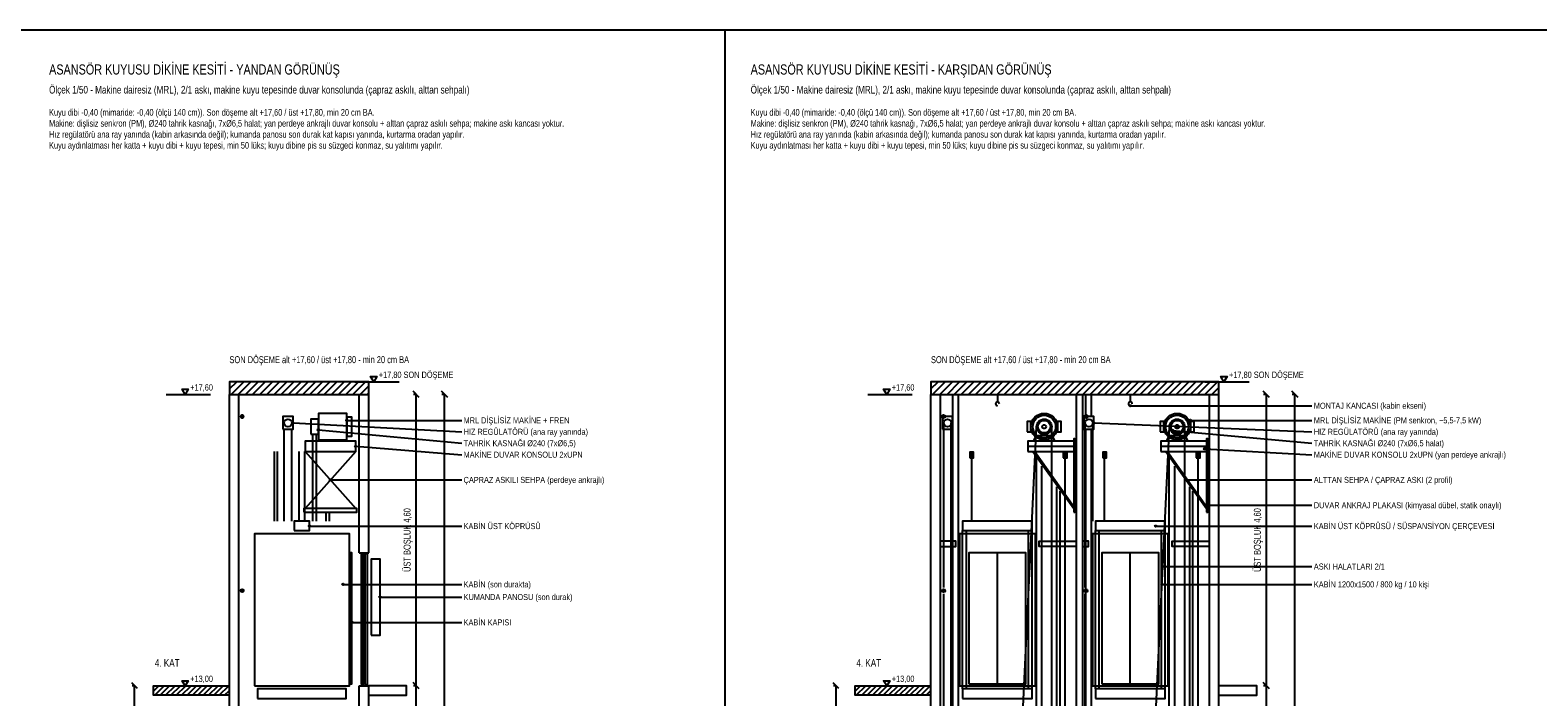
# Model space of a CAD drawing. Header units: centimetres. Extents: x 0 to 13234, y -30 to 2970.
# Tile 18 of 29: x 8726 to 11109, y 1918 to 2970. Entities that reach past the tile are written whole.
import ezdxf
from ezdxf.enums import TextEntityAlignment as Align

# ---------------------------------------------------------------- set-up
doc = ezdxf.new("R2010")
doc.units = ezdxf.units.CM
for name, color, linetype in [('ASN-BASLIK', 5, 'Continuous'), ('ASN-CERCEVE', 7, 'Continuous'), ('ASN-DUVAR', 7, 'Continuous'), ('ASN-ELEKTRIK', 3, 'Continuous'), ('ASN-HALAT', 6, 'Continuous'), ('ASN-KABIN', 5, 'Continuous'), ('ASN-KAPI', 3, 'Continuous'), ('ASN-KOT', 2, 'Continuous'), ('ASN-MOTOR', 6, 'Continuous'), ('ASN-OLCU', 3, 'Continuous'), ('ASN-RAY', 1, 'Continuous'), ('ASN-TARAMA', 8, 'Continuous'), ('ASN-UYARI', 1, 'Continuous'), ('ASN-YAZI', 4, 'Continuous')]:
    doc.layers.add(name, color=color, linetype=linetype)

msp = doc.modelspace()

# ---------------------------------------------------------------- linework, layer by layer
at = {"layer": 'ASN-CERCEVE'}
msp.add_line((9824.7, 0), (9824.7, 2970), dxfattribs=at)
for points in [[(0, 0), (13233.7, 0), (13233.7, 2970), (0, 2970)], [(100, 0), (13208.7, 0), (13208.7, 2970), (100, 2970)]]:
    msp.add_lwpolyline(points, close=True, dxfattribs=at)
at = {"layer": 'ASN-DUVAR'}
for p, q in [((9041.1, 595), (9041.1, 2395)), ((9056.1, 595), (9056.1, 2395)), ((9246.1, 2145), (9246.1, 2395)), ((9261.1, 2145), (9261.1, 2395)), ((10149.7, 595), (10149.7, 2395)), ((10164.7, 595), (10164.7, 2395)), ((10379.7, 595), (10379.7, 2395)), ((10389.7, 595), (10389.7, 2395)), ((10589.7, 595), (10589.7, 2395)), ((10604.7, 595), (10604.7, 2395)), ((9246.1, 2145), (9261.1, 2145)), ((9246.1, 1845), (9246.1, 1935)), ((9246.1, 1935), (9261.1, 1935)), ((9261.1, 1845), (9261.1, 1935))]:
    msp.add_line(p, q, dxfattribs=at)
for points in [[(9041.1, 2395), (9261.1, 2395), (9261.1, 2415), (9041.1, 2415)], [(10149.7, 2395), (10604.7, 2395), (10604.7, 2415), (10149.7, 2415)]]:
    msp.add_lwpolyline(points, close=True, dxfattribs=at)
for points in [[(9041.1, 1920), (8921.1, 1920), (8921.1, 1935), (9041.1, 1935)], [(9261.1, 1920), (9321.1, 1920), (9321.1, 1935), (9261.1, 1935)], [(10149.7, 1920), (10029.7, 1920), (10029.7, 1935), (10149.7, 1935)], [(10604.7, 1920), (10664.7, 1920), (10664.7, 1935), (10604.7, 1935)]]:
    msp.add_lwpolyline(points, dxfattribs=at)
at = {"layer": 'ASN-ELEKTRIK'}
for p, q in [((9059.4, 2358.3), (9062.8, 2361.7)), ((9059.4, 2361.7), (9062.8, 2358.3)), ((10168, 2358.3), (10171.4, 2361.7)), ((10168, 2361.7), (10171.4, 2358.3)), ((10393, 2358.3), (10396.4, 2361.7)), ((10393, 2361.7), (10396.4, 2358.3)), ((9059.4, 2083.3), (9062.8, 2086.7)), ((9059.4, 2086.7), (9062.8, 2083.3)), ((10168, 2083.3), (10171.4, 2086.7)), ((10168, 2086.7), (10171.4, 2083.3)), ((10393, 2083.3), (10396.4, 2086.7)), ((10393, 2086.7), (10396.4, 2083.3))]:
    msp.add_line(p, q, dxfattribs=at)
msp.add_lwpolyline([(9265.1, 2015), (9279.1, 2015), (9279.1, 2135), (9265.1, 2135)], close=True, dxfattribs=at)
for centre in [(9061.1, 2360), (10169.7, 2360), (10394.7, 2360), (9061.1, 2085), (10169.7, 2085), (10394.7, 2085)]:
    msp.add_circle(centre, 2.5, dxfattribs=at)
at = {"layer": 'ASN-HALAT'}
for p, q in [((9127.6, 2195), (9127.6, 2340)), ((9139.6, 2195), (9139.6, 2340)), ((10169.8, 2090), (10169.8, 2350)), ((10181.8, 635), (10181.8, 2350)), ((10295.3, 1902.4), (10316.6, 2344)), ((10340.6, 934.6), (10340.6, 2344)), ((10393.2, 2090), (10393.2, 2350)), ((10405.2, 2195), (10405.2, 2350)), ((10505.3, 1902.4), (10526.6, 2344)), ((10550.6, 934.6), (10550.6, 2344)), ((9172.6, 2195), (9172.6, 2332)), ((9178.6, 2195), (9178.6, 2332)), ((10214.1, 2195), (10214.1, 2305)), ((10361.8, 934.6), (10361.8, 2305)), ((10424.1, 2195), (10424.1, 2305)), ((10571.8, 934.6), (10571.8, 2305)), ((10169.8, 1790), (10169.8, 2080)), ((10393.2, 1790), (10393.2, 2080))]:
    msp.add_line(p, q, dxfattribs=at)
for points in [[(10211.1, 2295), (10217.1, 2295), (10217.1, 2304), (10211.1, 2304)], [(10358.8, 2295), (10364.8, 2295), (10364.8, 2304), (10358.8, 2304)], [(10421.1, 2295), (10427.1, 2295), (10427.1, 2304), (10421.1, 2304)], [(10568.8, 2295), (10574.8, 2295), (10574.8, 2304), (10568.8, 2304)]]:
    msp.add_lwpolyline(points, close=True, dxfattribs=at)
at = {"layer": 'ASN-KABIN'}
for p, q in [((10199.7, 1930), (10199.7, 2180)), ((10205.7, 1930), (10205.7, 2180)), ((10303.7, 1930), (10303.7, 2180)), ((10309.7, 1930), (10309.7, 2180)), ((10409.7, 1930), (10409.7, 2180)), ((10415.7, 1930), (10415.7, 2180)), ((10513.7, 1930), (10513.7, 2180)), ((10519.7, 1930), (10519.7, 2180))]:
    msp.add_line(p, q, dxfattribs=at)
for points in [[(9143.6, 2180), (9167.6, 2180), (9167.6, 2195), (9143.6, 2195)], [(10199.7, 2180), (10309.7, 2180), (10309.7, 2195), (10199.7, 2195)], [(10409.7, 2180), (10519.7, 2180), (10519.7, 2195), (10409.7, 2195)], [(9080.6, 1935), (9230.6, 1935), (9230.6, 2175), (9080.6, 2175)], [(10194.7, 1935), (10314.7, 1935), (10314.7, 2175), (10194.7, 2175)], [(10404.7, 1935), (10524.7, 1935), (10524.7, 2175), (10404.7, 2175)], [(9085.6, 1915), (9225.6, 1915), (9225.6, 1930), (9085.6, 1930)], [(10199.7, 1915), (10309.7, 1915), (10309.7, 1930), (10199.7, 1930)], [(10409.7, 1915), (10519.7, 1915), (10519.7, 1930), (10409.7, 1930)]]:
    msp.add_lwpolyline(points, close=True, dxfattribs=at)
at = {"layer": 'ASN-KAPI'}
for p, q in [((10254.7, 1938), (10254.7, 2145)), ((10464.7, 1938), (10464.7, 2145))]:
    msp.add_line(p, q, dxfattribs=at)
for points in [[(9231.6, 1938), (9234.6, 1938), (9234.6, 2145), (9231.6, 2145)], [(10209.7, 1938), (10299.7, 1938), (10299.7, 2145), (10209.7, 2145)], [(10419.7, 1938), (10509.7, 1938), (10509.7, 2145), (10419.7, 2145)], [(9249.1, 1937), (9253.1, 1937), (9253.1, 2143), (9249.1, 2143)], [(9255.1, 1937), (9259.1, 1937), (9259.1, 2143), (9255.1, 2143)]]:
    msp.add_lwpolyline(points, close=True, dxfattribs=at)
at = {"layer": 'ASN-KOT'}
for p, q in [((9239.1, 2415), (9309.1, 2415)), ((10582.7, 2415), (10652.7, 2415)), ((8941.1, 2395), (9011.1, 2395)), ((10049.7, 2395), (10119.7, 2395)), ((8941.1, 1935), (9011.1, 1935)), ((10049.7, 1935), (10119.7, 1935))]:
    msp.add_line(p, q, dxfattribs=at)
for points in [[(9269.1, 2415), (9264.1, 2423), (9274.1, 2423)], [(10612.7, 2415), (10607.7, 2423), (10617.7, 2423)], [(8971.1, 2395), (8966.1, 2403), (8976.1, 2403)], [(10079.7, 2395), (10074.7, 2403), (10084.7, 2403)], [(8971.1, 1935), (8966.1, 1943), (8976.1, 1943)], [(10079.7, 1935), (10074.7, 1943), (10084.7, 1943)]]:
    msp.add_lwpolyline(points, close=True, dxfattribs=at)
at = {"layer": 'ASN-MOTOR'}
for p, q in [((10254.7, 2395), (10254.7, 2383)), ((10464.7, 2395), (10464.7, 2383)), ((10167.8, 2350), (10167.2, 2350)), ((10391.2, 2350), (10392.2, 2350)), ((9186.6, 2321), (9186.6, 2323)), ((9221.6, 2321), (9221.6, 2323)), ((10302.7, 2313), (10376.2, 2313)), ((10512.7, 2313), (10586.2, 2313)), ((9160.6, 2305), (9240.6, 2215)), ((9240.6, 2305), (9160.6, 2215)), ((10310.7, 2305), (10375.2, 2215)), ((10313.7, 2305), (10375.2, 2218)), ((10520.7, 2305), (10585.2, 2215)), ((10523.7, 2305), (10585.2, 2218))]:
    msp.add_line(p, q, dxfattribs=at)
for points in [[(9125.6, 2340), (9141.6, 2340), (9141.6, 2360), (9125.6, 2360)], [(9181.6, 2323), (9226.6, 2323), (9226.6, 2365), (9181.6, 2365)], [(9226.6, 2329), (9234.6, 2329), (9234.6, 2359), (9226.6, 2359)], [(10167.8, 2340), (10183.8, 2340), (10183.8, 2360), (10167.8, 2360)], [(10391.2, 2340), (10407.2, 2340), (10407.2, 2360), (10391.2, 2360)], [(9169.6, 2332), (9181.6, 2332), (9181.6, 2356), (9169.6, 2356)], [(10301.6, 2336), (10307.6, 2336), (10307.6, 2352), (10301.6, 2352)], [(10349.6, 2336), (10355.6, 2336), (10355.6, 2352), (10349.6, 2352)], [(10511.6, 2336), (10517.6, 2336), (10517.6, 2352), (10511.6, 2352)], [(10559.6, 2336), (10565.6, 2336), (10565.6, 2352), (10559.6, 2352)], [(9160.6, 2305), (9240.6, 2305), (9240.6, 2321), (9160.6, 2321)], [(10302.7, 2305), (10376.2, 2305), (10376.2, 2321), (10302.7, 2321)], [(10375.2, 2209), (10377.2, 2209), (10377.2, 2325), (10375.2, 2325)], [(10512.7, 2305), (10586.2, 2305), (10586.2, 2321), (10512.7, 2321)], [(10585.2, 2209), (10587.2, 2209), (10587.2, 2325), (10585.2, 2325)], [(9158.6, 2209), (9242.6, 2209), (9242.6, 2215), (9158.6, 2215)]]:
    msp.add_lwpolyline(points, close=True, dxfattribs=at)
for points in [[(10311.6, 2321), (10316.6, 2330), (10340.6, 2330), (10345.6, 2321)], [(10521.6, 2321), (10526.6, 2330), (10550.6, 2330), (10555.6, 2321)]]:
    msp.add_lwpolyline(points, dxfattribs=at)
for centre, radius in [((10328.6, 2344), 21), ((10328.6, 2344), 18), ((10538.6, 2344), 21), ((10538.6, 2344), 18), ((9133.6, 2350), 6), ((10175.8, 2350), 6), ((10328.6, 2344), 12), ((10328.6, 2344), 9.84), ((10328.6, 2344), 3), ((10399.2, 2350), 6), ((10538.6, 2344), 12), ((10538.6, 2344), 9.84), ((10538.6, 2344), 3), ((10376.4, 2316), 0.9), ((10586.4, 2316), 0.9), ((10376.4, 2220), 0.9), ((10586.4, 2220), 0.9)]:
    msp.add_circle(centre, radius, dxfattribs=at)
for centre in [(10254.7, 2380), (10464.7, 2380)]:
    msp.add_arc(centre, 3, 0, 270, dxfattribs=at)
at = {"layer": 'ASN-OLCU'}
for p, q in [((9341.1, 2390.1), (9331.2, 2399.9)), ((9336.1, 2395), (9331.7, 2395)), ((9336.1, 1935), (9336.1, 2395)), ((9386.1, 2390.1), (9376.2, 2399.9)), ((9381.1, 2395), (9376.7, 2395)), ((9381.1, 595), (9381.1, 2395)), ((10684.7, 2390.1), (10674.8, 2399.9)), ((10679.7, 2395), (10675.3, 2395)), ((10679.7, 1935), (10679.7, 2395)), ((10729.7, 2390.1), (10719.8, 2399.9)), ((10724.7, 2395), (10720.3, 2395)), ((10724.7, 595), (10724.7, 2395)), ((8895.6, 1930.5), (8886.6, 1939.5)), ((8891.1, 1935), (8887.1, 1935)), ((8891.1, 1635), (8891.1, 1935)), ((9341.1, 1930), (9331.2, 1940)), ((9341.1, 1930), (9331.2, 1940)), ((9336.1, 1935), (9331.7, 1935)), ((9336.1, 1935), (9331.7, 1935)), ((9336.1, 735), (9336.1, 1935)), ((10004.2, 1930.5), (9995.2, 1939.5)), ((9999.7, 1935), (9995.7, 1935)), ((9999.7, 1635), (9999.7, 1935)), ((10684.7, 1930), (10674.8, 1940)), ((10684.7, 1930), (10674.8, 1940)), ((10679.7, 1935), (10675.3, 1935)), ((10679.7, 1935), (10675.3, 1935)), ((10679.7, 735), (10679.7, 1935))]:
    msp.add_line(p, q, dxfattribs=at)
at = {"layer": 'ASN-RAY'}
for p, q in [((10184.3, 595), (10184.3, 2393)), ((10193.2, 595), (10193.2, 2393)), ((10394.3, 2360), (10394.3, 2393)), ((10403.2, 2360), (10403.2, 2393)), ((10394.3, 595), (10394.3, 2340)), ((10403.2, 595), (10403.2, 2340)), ((9112.1, 2195), (9112.1, 2305)), ((9117.1, 2195), (9117.1, 2305)), ((9151.2, 2195), (9151.2, 2305)), ((9160.1, 2195), (9160.1, 2305)), ((10316.2, 595), (10316.2, 2294.3)), ((10526.2, 595), (10526.2, 2294.3)), ((10325.1, 595), (10325.1, 2281.9)), ((10535.1, 595), (10535.1, 2281.9)), ((10348.7, 945.6), (10348.7, 2249)), ((10353.7, 945.6), (10353.7, 2242)), ((10558.7, 945.6), (10558.7, 2249)), ((10563.7, 945.6), (10563.7, 2242)), ((9194.1, 2195), (9194.1, 2210)), ((9199.1, 2195), (9199.1, 2210))]:
    msp.add_line(p, q, dxfattribs=at)
for points in [[(10164.7, 2155), (10188.7, 2155), (10188.7, 2163), (10164.7, 2163)], [(10379.7, 2155), (10320.7, 2155), (10320.7, 2163), (10379.7, 2163)], [(10389.7, 2155), (10398.7, 2155), (10398.7, 2163), (10389.7, 2163)], [(10589.7, 2155), (10530.7, 2155), (10530.7, 2163), (10589.7, 2163)]]:
    msp.add_lwpolyline(points, dxfattribs=at)
at = {"layer": 'ASN-TARAMA'}
for p, q in [((9041.1, 2403.7), (9052.5, 2415)), ((9043.8, 2395), (9063.8, 2415)), ((9055.1, 2395), (9075.1, 2415)), ((9066.4, 2395), (9086.4, 2415)), ((9077.7, 2395), (9097.7, 2415)), ((9089, 2395), (9109, 2415)), ((9100.3, 2395), (9120.3, 2415)), ((9111.6, 2395), (9131.6, 2415)), ((9123, 2395), (9143, 2415)), ((9134.3, 2395), (9154.3, 2415)), ((9145.6, 2395), (9165.6, 2415)), ((9156.9, 2395), (9176.9, 2415)), ((9168.2, 2395), (9188.2, 2415)), ((9179.5, 2395), (9199.5, 2415)), ((9190.8, 2395), (9210.8, 2415)), ((9202.2, 2395), (9222.2, 2415)), ((9213.5, 2395), (9233.5, 2415)), ((9224.8, 2395), (9244.8, 2415)), ((9236.1, 2395), (9256.1, 2415)), ((9247.4, 2395), (9261.1, 2408.7)), ((10149.7, 2403.7), (10161, 2415)), ((10152.3, 2395), (10172.3, 2415)), ((10163.7, 2395), (10183.7, 2415)), ((10175, 2395), (10195, 2415)), ((10186.3, 2395), (10206.3, 2415)), ((10197.6, 2395), (10217.6, 2415)), ((10208.9, 2395), (10228.9, 2415)), ((10220.2, 2395), (10240.2, 2415)), ((10231.5, 2395), (10251.5, 2415)), ((10242.9, 2395), (10262.9, 2415)), ((10254.2, 2395), (10274.2, 2415)), ((10265.5, 2395), (10285.5, 2415)), ((10276.8, 2395), (10296.8, 2415)), ((10288.1, 2395), (10308.1, 2415)), ((10299.4, 2395), (10319.4, 2415)), ((10310.7, 2395), (10330.7, 2415)), ((10322, 2395), (10342, 2415)), ((10333.4, 2395), (10353.4, 2415)), ((10344.7, 2395), (10364.7, 2415)), ((10356, 2395), (10376, 2415)), ((10367.3, 2395), (10387.3, 2415)), ((10378.6, 2395), (10398.6, 2415)), ((10389.9, 2395), (10409.9, 2415)), ((10401.2, 2395), (10421.2, 2415)), ((10412.6, 2395), (10432.6, 2415)), ((10423.9, 2395), (10443.9, 2415)), ((10435.2, 2395), (10455.2, 2415)), ((10446.5, 2395), (10466.5, 2415)), ((10457.8, 2395), (10477.8, 2415)), ((10469.1, 2395), (10489.1, 2415)), ((10480.4, 2395), (10500.4, 2415)), ((10491.8, 2395), (10511.8, 2415)), ((10503.1, 2395), (10523.1, 2415)), ((10514.4, 2395), (10534.4, 2415)), ((10525.7, 2395), (10545.7, 2415)), ((10537, 2395), (10557, 2415)), ((10548.3, 2395), (10568.3, 2415)), ((10559.6, 2395), (10579.6, 2415)), ((10570.9, 2395), (10590.9, 2415)), ((10582.3, 2395), (10602.3, 2415)), ((9258.7, 2395), (9261.1, 2397.4)), ((10593.6, 2395), (10604.7, 2406.1)), ((8921.1, 1926.5), (8929.6, 1935)), ((8923.1, 1920), (8938.1, 1935)), ((8931.6, 1920), (8946.6, 1935)), ((8940.1, 1920), (8955.1, 1935)), ((8948.6, 1920), (8963.6, 1935)), ((8957, 1920), (8972, 1935)), ((8965.5, 1920), (8980.5, 1935)), ((8974, 1920), (8989, 1935)), ((8982.5, 1920), (8997.5, 1935)), ((8991, 1920), (9006, 1935)), ((8999.5, 1920), (9014.5, 1935)), ((9008, 1920), (9023, 1935)), ((9016.4, 1920), (9031.4, 1935)), ((9024.9, 1920), (9039.9, 1935)), ((10029.7, 1926.5), (10038.2, 1935)), ((10031.7, 1920), (10046.7, 1935)), ((10040.2, 1920), (10055.2, 1935)), ((10048.7, 1920), (10063.7, 1935)), ((10057.1, 1920), (10072.1, 1935)), ((10065.6, 1920), (10080.6, 1935)), ((10074.1, 1920), (10089.1, 1935)), ((10082.6, 1920), (10097.6, 1935)), ((10091.1, 1920), (10106.1, 1935)), ((10099.6, 1920), (10114.6, 1935)), ((10108.1, 1920), (10123.1, 1935)), ((10116.5, 1920), (10131.5, 1935)), ((10125, 1920), (10140, 1935)), ((10133.5, 1920), (10148.5, 1935)), ((9033.4, 1920), (9041.1, 1927.7)), ((10142, 1920), (10149.7, 1927.7))]:
    msp.add_line(p, q, dxfattribs=at)
at = {"layer": 'ASN-YAZI'}
for p, q in [((10464.7, 2377), (10751.7, 2377)), ((9141.6, 2350), (9408.1, 2335.9)), ((9181.6, 2339), (9408.1, 2317.9)), ((9226.6, 2354), (9408.1, 2354)), ((10407.2, 2350), (10751.7, 2335.9)), ((10531.4, 2338), (10751.7, 2317.9)), ((10559.6, 2354), (10751.7, 2354)), ((9240.6, 2313), (9408.1, 2299.8)), ((10582.2, 2309), (10751.7, 2299.8)), ((9200.6, 2260), (9408.1, 2260)), ((10553, 2260), (10751.7, 2260)), ((10586.2, 2220), (10751.7, 2220)), ((9167.6, 2187), (9408.1, 2187)), ((10504.7, 2187), (10751.7, 2187)), ((10516, 2123.2), (10751.7, 2123.2)), ((9220.6, 2095), (9408.1, 2095)), ((9279.1, 2075), (9408.1, 2075)), ((10514.7, 2095), (10751.7, 2095)), ((9234.6, 2035), (9408.1, 2035))]:
    msp.add_line(p, q, dxfattribs=at)
for centre in [(10464.7, 2377), (9141.6, 2350), (9181.6, 2339), (9226.6, 2354), (10407.2, 2350), (10531.4, 2338), (10559.6, 2354), (9240.6, 2313), (10582.2, 2309), (9200.6, 2260), (10553, 2260), (10586.2, 2220), (9167.6, 2187), (10504.7, 2187), (10516, 2123.2), (9220.6, 2095), (9279.1, 2075), (10514.7, 2095), (9234.6, 2035)]:
    msp.add_circle(centre, 1.2, dxfattribs=at)

# ---------------------------------------------------------------- texts
at = {"layer": 'ASN-BASLIK', "width": 0.8}
for s, height, p in [('ASANSÖR KUYUSU DİKİNE KESİTİ - YANDAN GÖRÜNÜŞ', 16, (8756.1, 2900)), ('ASANSÖR KUYUSU DİKİNE KESİTİ - KARŞIDAN GÖRÜNÜŞ', 16, (9864.7, 2900)), ('Ölçek 1/50 - Makine dairesiz (MRL), 2/1 askı, makine kuyu tepesinde duvar konsolunda (çapraz askılı, alttan sehpalı)', 12, (8756.1, 2870)), ('Ölçek 1/50 - Makine dairesiz (MRL), 2/1 askı, makine kuyu tepesinde duvar konsolunda (çapraz askılı, alttan sehpalı)', 12, (9864.7, 2870)), ('4. KAT', 12, (8923.1, 1965)), ('4. KAT', 12, (10031.7, 1965))]:
    msp.add_text(s, height=height, dxfattribs=at).set_placement(p)
at = {"layer": 'ASN-KOT', "width": 0.8}
for s, p in [('+17,80 SON DÖŞEME', (9277.1, 2418)), ('+17,80 SON DÖŞEME', (10620.7, 2418)), ('+17,60', (8979.1, 2398)), ('+17,60', (10087.7, 2398)), ('+13,00', (8979.1, 1938)), ('+13,00', (10087.7, 1938))]:
    msp.add_text(s, height=10, dxfattribs=at).set_placement(p, align=Align.BOTTOM_LEFT)
at = {"layer": 'ASN-OLCU', "width": 0.8}
for p in [(9330.6, 2165), (10674.2, 2165)]:
    msp.add_text('ÜST BOŞLUK 4,60', height=11, rotation=90, dxfattribs=at).set_placement(p, align=Align.BOTTOM_CENTER)
at = {"layer": 'ASN-UYARI', "width": 0.8}
for p in [(9041.1, 2441), (10149.7, 2441)]:
    msp.add_text('SON DÖŞEME alt +17,60 / üst +17,80 - min 20 cm BA', height=11, dxfattribs=at).set_placement(p, align=Align.BOTTOM_LEFT)
at = {"layer": 'ASN-YAZI', "width": 0.8}
for s, p in [('Kuyu dibi -0,40 (mimaride: -0,40 (ölçü 140 cm)). Son döşeme alt +17,60 / üst +17,80, min 20 cm BA.', (8756.1, 2835)), ('Kuyu dibi -0,40 (mimaride: -0,40 (ölçü 140 cm)). Son döşeme alt +17,60 / üst +17,80, min 20 cm BA.', (9864.7, 2835)), ('Makine: dişlisiz senkron (PM), %%c240 tahrik kasnağı, 7x%%c6,5 halat; yan perdeye ankrajlı duvar konsolu + alttan çapraz askılı sehpa; makine askı kancası yoktur.', (8756.1, 2817.7)), ('Hız regülatörü ana ray yanında (kabin arkasında değil); kumanda panosu son durak kat kapısı yanında, kurtarma oradan yapılır.', (8756.1, 2800.3)), ('Makine: dişlisiz senkron (PM), %%c240 tahrik kasnağı, 7x%%c6,5 halat; yan perdeye ankrajlı duvar konsolu + alttan çapraz askılı sehpa; makine askı kancası yoktur.', (9864.7, 2817.7)), ('Hız regülatörü ana ray yanında (kabin arkasında değil); kumanda panosu son durak kat kapısı yanında, kurtarma oradan yapılır.', (9864.7, 2800.3)), ('Kuyu aydınlatması her katta + kuyu dibi + kuyu tepesi, min 50 lüks; kuyu dibine pis su süzgeci konmaz, su yalıtımı yapılır.', (8756.1, 2783)), ('Kuyu aydınlatması her katta + kuyu dibi + kuyu tepesi, min 50 lüks; kuyu dibine pis su süzgeci konmaz, su yalıtımı yapılır.', (9864.7, 2783))]:
    msp.add_text(s, height=10.5, dxfattribs=at).set_placement(p)
for s, p in [('MONTAJ KANCASI (kabin ekseni)', (10754.7, 2377)), ('MRL DİŞLİSİZ MAKİNE + FREN', (9411.1, 2354)), ('MRL DİŞLİSİZ MAKİNE (PM senkron, ~5,5-7,5 kW)', (10754.7, 2354)), ('HIZ REGÜLATÖRÜ (ana ray yanında)', (9411.1, 2335.9)), ('HIZ REGÜLATÖRÜ (ana ray yanında)', (10754.7, 2335.9)), ('TAHRİK KASNAĞI %%c240 (7x%%c6,5)', (9411.1, 2317.9)), ('TAHRİK KASNAĞI %%c240 (7x%%c6,5 halat)', (10754.7, 2317.9)), ('MAKİNE DUVAR KONSOLU 2xUPN', (9411.1, 2299.8)), ('MAKİNE DUVAR KONSOLU 2xUPN (yan perdeye ankrajlı)', (10754.7, 2299.8)), ('ÇAPRAZ ASKILI SEHPA (perdeye ankrajlı)', (9411.1, 2260)), ('ALTTAN SEHPA / ÇAPRAZ ASKI (2 profil)', (10754.7, 2260)), ('DUVAR ANKRAJ PLAKASI (kimyasal dübel, statik onaylı)', (10754.7, 2220)), ('KABİN ÜST KÖPRÜSÜ', (9411.1, 2187)), ('KABİN ÜST KÖPRÜSÜ / SÜSPANSİYON ÇERÇEVESİ', (10754.7, 2187)), ('ASKI HALATLARI 2/1', (10754.7, 2123.2)), ('KABİN (son durakta)', (9411.1, 2095)), ('KABİN 1200x1500 / 800 kg / 10 kişi', (10754.7, 2095)), ('KUMANDA PANOSU (son durak)', (9411.1, 2075)), ('KABİN KAPISI', (9411.1, 2035))]:
    msp.add_text(s, height=9.5, dxfattribs=at).set_placement(p, align=Align.MIDDLE_LEFT)

doc.saveas('drawing.dxf')
